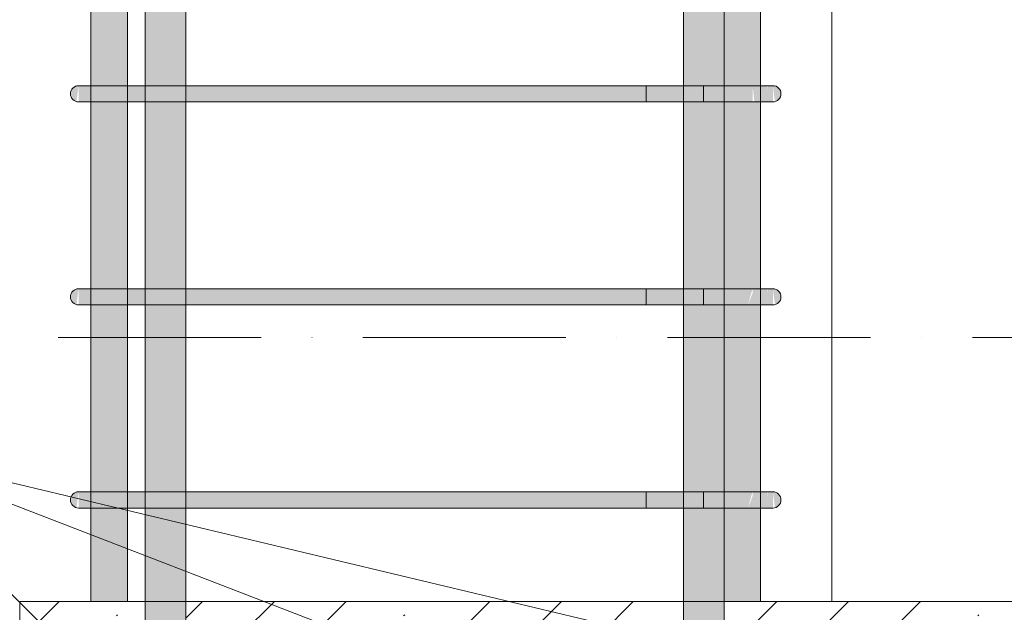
# Model space of a CAD drawing. Header units: millimetres. Extents: x -25607 to 9385, y 1894 to 10168.
# Tile 91 of 181: x -2381 to -1896, y 5865 to 6156. Entities that reach past the tile are written whole.
import ezdxf

# ---------------------------------------------------------------- set-up
doc = ezdxf.new("R2010")
doc.units = ezdxf.units.MM
doc.linetypes.add('Čerchovaná', pattern=[150, 100, -25, 0, -25])
for name, color, linetype, lineweight in [('A-FLOR-LEVL', 51, 'Continuous', 5), ('S-BEAM', 12, 'Continuous', 9), ('S-COLS', 52, 'Continuous', 9), ('S-RBAR', 171, 'Continuous', 5), ('S-RBAR-IDEN', 171, 'Continuous', 5)]:
    doc.layers.add(name, color=color, linetype=linetype, lineweight=lineweight)

msp = doc.modelspace()

# ---------------------------------------------------------------- hatches: boundary and pattern name
at = {"layer": 'S-BEAM', "lineweight": 5}
h = msp.add_hatch(dxfattribs=at)
h.set_pattern_fill('FP_2', color=256, style=0, pattern_type=2)
h.set_pattern_definition([(45, (2996.86, 5500.453), (-35.35534, 35.35534), []), (45, (3032.214, 5500.453), (-17.67767, 53.033), [25, -12.5, 0.8382, -11.662])])
h.paths.add_polyline_path([(-2380.56, 5620), (-2318.77, 5620), (-2318.77, 5645), (-2325.56, 5645), (-2333.32, 5646.02), (-2340.56, 5649.02), (-2346.77, 5653.79), (-2351.89, 5660.86), (-2354.54, 5667.24), (-2355.56, 5675), (-2355.56, 5815), (-2354.54, 5822.76), (-2351.54, 5830), (-2346.77, 5836.21), (-2339.7, 5841.34), (-2333.32, 5843.98), (-2325.56, 5845), (-2318.77, 5845), (-2318.77, 5870), (-2380.56, 5870), (-2380.56, 5638.42)])
h.paths.add_polyline_path([(-2298.77, 5620), (-2053.61, 5620), (-2053.61, 5645), (-2298.77, 5645), (-2298.77, 5638.42)])
h.paths.add_polyline_path([(-2033.61, 5620), (-1880.56, 5620), (-1880.56, 5645), (-1881.85, 5645.17), (-1883.06, 5645.67), (-1884.09, 5646.46), (-1884.89, 5647.5), (-1885.39, 5648.71), (-1880.56, 5649.34), (-1880.56, 5650), (-1885.56, 5650), (-1885.56, 5657.64), (-1905.56, 5657.64), (-1905.56, 5675), (-1906.58, 5667.24), (-1909.58, 5660), (-1914.34, 5653.79), (-1921.42, 5648.66), (-1927.79, 5646.02), (-1935.56, 5645), (-2033.61, 5645), (-2033.61, 5638.42)])
h.paths.add_polyline_path([(-2053.61, 5655), (-2053.61, 5679.45), (-2298.77, 5679.45), (-2298.77, 5655), (-2095.58, 5655)])
h.paths.add_polyline_path([(-2318.77, 5655), (-2318.77, 5679.45), (-2345.56, 5679.45), (-2345.56, 5675), (-2344.88, 5669.82), (-2342.88, 5665), (-2339.7, 5660.86), (-2335.56, 5657.68), (-2330.73, 5655.68), (-2325.56, 5655)])
h.paths.add_polyline_path([(-1992.13, 5655), (-1957.98, 5655), (-1982.43, 5679.45), (-2033.61, 5679.45), (-2033.61, 5655), (-2007.78, 5655)])
h.paths.add_polyline_path([(-1935.56, 5655), (-1930.38, 5655.68), (-1925.56, 5657.68), (-1921.42, 5660.86), (-1918.24, 5665), (-1916.24, 5669.82), (-1915.56, 5675), (-1916.24, 5679.45), (-1968.29, 5679.45), (-1949.7, 5660.86), (-1945.56, 5657.68), (-1940.73, 5655.68)])
h.paths.add_polyline_path([(-1905.56, 5679.64), (-1885.56, 5679.88), (-1885.56, 5680.3), (-1905.56, 5680.18)])
h.paths.add_polyline_path([(-1885.56, 5705.3), (-1885.56, 5782.8), (-1905.56, 5782.8), (-1905.56, 5705.3)])
h.paths.add_polyline_path([(-2271.19, 5705.3), (-2053.61, 5705.3), (-2053.61, 5782.8), (-2298.77, 5782.8), (-2298.77, 5705.3)])
h.paths.add_polyline_path([(-2033.61, 5705.3), (-1937.58, 5705.3), (-1956.77, 5724.5), (-1949.7, 5731.57), (-1923.43, 5705.3), (-1915.56, 5705.3), (-1915.56, 5782.8), (-2033.61, 5782.8), (-2033.61, 5749.28)])
h.paths.add_polyline_path([(-2318.77, 5705.3), (-2318.77, 5782.8), (-2345.56, 5782.8), (-2345.56, 5705.3)])
h.paths.add_polyline_path([(-1919.98, 5807.8), (-1915.56, 5807.8), (-1915.56, 5815), (-1916.24, 5820.18), (-1918.24, 5825), (-1921.42, 5829.14), (-1925.81, 5832.43), (-1930.38, 5834.32), (-1935.56, 5835), (-2033.61, 5835), (-2033.61, 5807.8), (-1920.56, 5807.8)])
h.paths.add_polyline_path([(-2318.77, 5807.8), (-2318.77, 5835), (-2325.56, 5835), (-2330.73, 5834.32), (-2335.56, 5832.32), (-2339.7, 5829.14), (-2342.88, 5825), (-2344.88, 5820.18), (-2345.56, 5815), (-2345.56, 5807.8), (-2344.88, 5807.8)])
h.paths.add_polyline_path([(-2053.61, 5807.8), (-2053.61, 5835), (-2298.77, 5835), (-2298.77, 5807.8), (-2095.58, 5807.8)])
h.paths.add_polyline_path([(-1905.56, 5815), (-1905.56, 5832.8), (-1885.56, 5832.8), (-1885.39, 5840), (-1880.56, 5840), (-1880.56, 5840.66), (-1885.39, 5841.29), (-1884.89, 5842.5), (-1884.09, 5843.54), (-1883.06, 5844.33), (-1881.85, 5844.83), (-1880.56, 5845), (-1880.56, 5870), (-2033.61, 5870), (-2033.61, 5845), (-1935.56, 5845), (-1927.79, 5843.98), (-1919.98, 5840.54), (-1914.34, 5836.21), (-1909.22, 5829.14), (-1906.58, 5822.76), (-1906.24, 5820.18)])
h.paths.add_polyline_path([(-2298.77, 5845), (-2053.61, 5845), (-2053.61, 5870), (-2298.77, 5870), (-2298.77, 5860.14)])
at = {"layer": 'S-RBAR'}
h = msp.add_hatch(color=256, dxfattribs=at)
h.paths.add_polyline_path([(-2345.51, 5870), (-2327.51, 5870), (-2327.51, 5916), (-2345.51, 5916), (-2345.51, 5915.57)])
h.paths.add_polyline_path([(-2345.51, 5924), (-2327.51, 5924), (-2327.51, 6016), (-2345.51, 6016), (-2345.51, 5943.29)])
h.paths.add_polyline_path([(-2345.51, 6024), (-2327.51, 6024), (-2327.51, 6116), (-2345.51, 6116), (-2345.51, 6026.43)])
h.paths.add_polyline_path([(-2345.51, 6124), (-2327.51, 6124), (-2327.51, 6216), (-2345.51, 6216), (-2345.51, 6137.3)])
h.paths.add_polyline_path([(-2327.51, 6224), (-2327.51, 6316), (-2345.51, 6316), (-2345.51, 6224), (-2331.56, 6224)])
h.paths.add_polyline_path([(-2345.51, 6324), (-2327.51, 6324), (-2327.51, 6416), (-2345.51, 6416), (-2345.51, 6331.3)])
h.paths.add_polyline_path([(-2345.51, 6424), (-2327.51, 6424), (-2327.51, 6516), (-2345.51, 6516), (-2345.51, 6442.17)])
h.paths.add_polyline_path([(-2345.51, 6524), (-2327.51, 6524), (-2327.51, 6616), (-2345.51, 6616), (-2345.51, 6525.31)])
h.paths.add_polyline_path([(-2345.51, 6624), (-2327.51, 6624), (-2327.51, 6716), (-2345.51, 6716), (-2345.51, 6636.17)])
h.paths.add_polyline_path([(-2345.51, 6724), (-2327.51, 6724), (-2327.51, 6816), (-2345.51, 6816), (-2345.51, 6747.04)])
h.paths.add_polyline_path([(-2339.21, 6824), (-2327.51, 6824), (-2327.51, 6916), (-2345.51, 6916), (-2345.51, 6824), (-2342.46, 6824)])
h.paths.add_polyline_path([(-2345.51, 6924), (-2327.51, 6924), (-2327.51, 7016), (-2345.51, 7016), (-2345.51, 6968.76)])
h.paths.add_polyline_path([(-2345.51, 7024), (-2327.51, 7024.19), (-2327.51, 7116), (-2345.51, 7116), (-2345.51, 7024.19)])
h.paths.add_polyline_path([(-2345.51, 7124), (-2327.51, 7124), (-2327.51, 7216), (-2345.51, 7216), (-2345.51, 7135.05)])
h.paths.add_polyline_path([(-2327.51, 7224), (-2327.51, 7316), (-2345.51, 7316), (-2345.51, 7224), (-2331.56, 7224)])
h.paths.add_polyline_path([(-2345.51, 7324), (-2327.51, 7324), (-2327.51, 7416), (-2345.51, 7416), (-2345.51, 7356.78)])
h.paths.add_polyline_path([(-2345.51, 7424), (-2327.51, 7424), (-2327.51, 7516), (-2345.51, 7516), (-2345.51, 7439.92)])
h.paths.add_polyline_path([(-2327.51, 7524), (-2327.51, 7616), (-2345.51, 7616), (-2345.51, 7524), (-2331.56, 7524)])
h.paths.add_polyline_path([(-2345.51, 7624), (-2327.51, 7624), (-2327.51, 7716), (-2345.51, 7716), (-2345.51, 7633.93)])
h.paths.add_polyline_path([(-2331.56, 7724), (-2327.51, 7724), (-2327.51, 7816), (-2345.51, 7816), (-2345.51, 7724), (-2335.38, 7724)])
h.paths.add_polyline_path([(-2345.51, 7824), (-2327.51, 7824), (-2327.51, 7916), (-2345.51, 7916), (-2345.51, 7855.65)])
h.paths.add_polyline_path([(-2339.21, 7924), (-2327.51, 7924), (-2327.51, 8016), (-2345.51, 8016), (-2345.51, 7924), (-2342.46, 7924)])
h.paths.add_polyline_path([(-2327.51, 8024), (-2327.51, 8116), (-2345.51, 8116), (-2345.51, 8024), (-2331.56, 8024)])
h.paths.add_polyline_path([(-2345.51, 8124), (-2327.51, 8124), (-2327.51, 8216), (-2345.51, 8215.95), (-2345.51, 8132.81)])
h.paths.add_polyline_path([(-2345.51, 8224), (-2327.51, 8224), (-2327.51, 8316), (-2345.51, 8316), (-2345.51, 8243.67)])
h.paths.add_polyline_path([(-2345.51, 8324), (-2327.51, 8324), (-2327.51, 8416), (-2345.51, 8416), (-2345.51, 8326.82)])
h.paths.add_polyline_path([(-2345.51, 8424), (-2327.51, 8424), (-2327.51, 8516), (-2345.51, 8516), (-2345.51, 8437.68)])
h.paths.add_polyline_path([(-2331.56, 8524), (-2327.51, 8524), (-2327.51, 8616), (-2345.51, 8616), (-2345.51, 8524), (-2335.38, 8524)])
h.paths.add_polyline_path([(-2339.21, 8624), (-2327.51, 8624), (-2327.51, 8660), (-2345.51, 8660), (-2345.51, 8624), (-2342.46, 8624)])
h = msp.add_hatch(color=256, dxfattribs=at)
h.paths.add_polyline_path([(-2033.61, 5870), (-2015.61, 5870), (-2015.9, 5916), (-2033.61, 5916), (-2033.61, 5915.57)])
h.paths.add_polyline_path([(-2024.56, 5924), (-2015.61, 5924), (-2015.9, 6016), (-2033.61, 6016), (-2033.38, 5924), (-2025.73, 5924)])
h.paths.add_polyline_path([(-2021.9, 6024), (-2015.61, 6024), (-2015.9, 6116), (-2033.61, 6116), (-2033.38, 6024), (-2024.56, 6024)])
h.paths.add_polyline_path([(-2024.56, 6124), (-2015.61, 6124), (-2015.9, 6216), (-2033.61, 6216), (-2033.38, 6124), (-2025.73, 6124)])
h.paths.add_polyline_path([(-2033.61, 6224), (-2015.61, 6224), (-2015.9, 6316), (-2033.61, 6316), (-2033.61, 6248.16)])
h.paths.add_polyline_path([(-2021.9, 6324), (-2015.61, 6324), (-2015.9, 6416), (-2033.61, 6416), (-2033.38, 6324), (-2024.56, 6324)])
h.paths.add_polyline_path([(-2021.9, 6424), (-2015.61, 6424), (-2015.9, 6516), (-2033.61, 6516), (-2033.38, 6424), (-2024.56, 6424)])
h.paths.add_polyline_path([(-2021.9, 6524), (-2015.61, 6524), (-2015.9, 6616), (-2033.61, 6616), (-2033.38, 6524), (-2024.56, 6524)])
h.paths.add_polyline_path([(-2021.9, 6624), (-2015.61, 6624), (-2015.9, 6716), (-2033.61, 6716), (-2033.38, 6624), (-2024.56, 6624)])
h.paths.add_polyline_path([(-2033.61, 6724), (-2015.61, 6724), (-2015.9, 6816), (-2033.61, 6816), (-2033.61, 6747.04)])
h.paths.add_polyline_path([(-2033.61, 6824), (-2015.61, 6824), (-2015.9, 6916), (-2033.61, 6916), (-2033.61, 6830.18)])
h.paths.add_polyline_path([(-2021.9, 6924), (-2015.61, 6924), (-2015.9, 7016), (-2033.61, 7016), (-2033.38, 6924), (-2024.56, 6924)])
h.paths.add_polyline_path([(-2021.9, 7024), (-2015.61, 7024.19), (-2015.9, 7116), (-2033.61, 7116), (-2033.38, 7024), (-2024.56, 7024)])
h.paths.add_polyline_path([(-2021.9, 7124), (-2015.61, 7124), (-2015.9, 7216), (-2033.61, 7216), (-2033.38, 7124), (-2024.56, 7124)])
h.paths.add_polyline_path([(-2033.61, 7224), (-2015.61, 7224), (-2015.9, 7316), (-2033.61, 7316), (-2033.61, 7245.91)])
h.paths.add_polyline_path([(-2024.56, 7324), (-2015.61, 7324), (-2015.9, 7416), (-2033.61, 7416), (-2033.38, 7324), (-2025.73, 7324)])
h.paths.add_polyline_path([(-2024.56, 7424), (-2015.61, 7424), (-2015.9, 7516), (-2033.61, 7516), (-2033.38, 7424), (-2025.73, 7424)])
h.paths.add_polyline_path([(-2033.61, 7524), (-2015.61, 7524), (-2015.9, 7616), (-2033.61, 7616), (-2033.61, 7550.78)])
h.paths.add_polyline_path([(-2024.56, 7624), (-2015.61, 7624), (-2015.9, 7716), (-2033.61, 7716), (-2033.38, 7624), (-2025.73, 7624)])
h.paths.add_polyline_path([(-2033.61, 7724), (-2015.61, 7724), (-2015.9, 7816), (-2033.61, 7816), (-2033.61, 7744.79)])
h.paths.add_polyline_path([(-2021.9, 7824), (-2015.61, 7824), (-2015.9, 7916), (-2032.56, 7916), (-2032.56, 7882.8), (-2033.61, 7882.8), (-2033.38, 7824), (-2024.56, 7824)])
h.paths.add_polyline_path([(-2019.56, 7924), (-2015.61, 7924), (-2015.9, 8016), (-2032.56, 8016), (-2032.56, 7924), (-2021.9, 7924)])
h.paths.add_polyline_path([(-2032.56, 8024), (-2015.61, 8024), (-2015.9, 8116), (-2032.56, 8116), (-2032.56, 8049.66)])
h.paths.add_polyline_path([(-2019.56, 8124), (-2015.61, 8124), (-2015.9, 8216), (-2032.56, 8215.95), (-2032.56, 8124), (-2021.9, 8124)])
h.paths.add_polyline_path([(-2019.56, 8224), (-2015.61, 8224), (-2015.9, 8316), (-2032.56, 8316), (-2032.56, 8224), (-2021.9, 8224)])
h.paths.add_polyline_path([(-2019.56, 8324), (-2015.61, 8324), (-2015.9, 8416), (-2032.56, 8416), (-2032.56, 8324), (-2021.9, 8324)])
h.paths.add_polyline_path([(-2019.56, 8424), (-2015.61, 8424), (-2015.9, 8516), (-2032.56, 8516), (-2032.56, 8424), (-2021.9, 8424)])
h.paths.add_polyline_path([(-2032.56, 8524), (-2015.61, 8524), (-2015.9, 8616), (-2032.56, 8616), (-2032.56, 8548.54)])
h.paths.add_polyline_path([(-2019.56, 8624), (-2015.61, 8624), (-2015.61, 8660), (-2032.56, 8660), (-2032.56, 8624), (-2021.9, 8624)])
h = msp.add_hatch(color=256, dxfattribs=at)
h.paths.add_polyline_path([(-2315.09, 4820), (-2298.77, 4820), (-2298.77, 4902.96), (-2318.77, 4902.96), (-2318.77, 4820)])
h.paths.add_polyline_path([(-2318.77, 4910.96), (-2298.77, 4910.96), (-2298.77, 5001.96), (-2318.77, 5001.96), (-2318.77, 4917.82)])
h.paths.add_polyline_path([(-2298.77, 5009.96), (-2298.77, 5100.97), (-2318.77, 5100.97), (-2318.77, 5009.96), (-2315.09, 5009.96)])
h.paths.add_polyline_path([(-2298.77, 5108.97), (-2298.77, 5199.98), (-2318.77, 5199.98), (-2318.77, 5108.97), (-2315.09, 5108.97)])
h.paths.add_polyline_path([(-2318.77, 5207.98), (-2298.77, 5207.98), (-2298.77, 5298.98), (-2318.77, 5298.98), (-2318.77, 5222.69)])
h.paths.add_polyline_path([(-2318.77, 5306.98), (-2298.77, 5306.98), (-2298.77, 5397.99), (-2318.77, 5397.99), (-2318.77, 5361.26)])
h.paths.add_polyline_path([(-2318.77, 5405.99), (-2298.77, 5405.99), (-2298.77, 5496.99), (-2318.77, 5496.99), (-2318.77, 5416.7)])
h.paths.add_polyline_path([(-2315.09, 5504.99), (-2298.77, 5504.99), (-2298.77, 5596), (-2318.77, 5596), (-2318.77, 5504.99)])
h.paths.add_polyline_path([(-2318.77, 5604), (-2298.77, 5604), (-2298.77, 5645), (-2318.77, 5645), (-2318.77, 5610.7)])
h.paths.add_polyline_path([(-2298.77, 5655), (-2298.77, 5680.3), (-2318.77, 5680.3), (-2318.77, 5655), (-2315.09, 5655)])
h.paths.add_polyline_path([(-2318.77, 5705.3), (-2298.77, 5705.3), (-2298.77, 5782.8), (-2318.77, 5782.8), (-2318.77, 5749.28)])
h.paths.add_polyline_path([(-2318.77, 5807.8), (-2298.77, 5807.8), (-2298.77, 5835), (-2318.77, 5835), (-2318.77, 5832.43)])
h.paths.add_polyline_path([(-2298.77, 5845), (-2298.77, 5916), (-2318.77, 5916), (-2318.77, 5845), (-2315.09, 5845)])
h.paths.add_polyline_path([(-2318.77, 5924), (-2298.77, 5924), (-2298.77, 6016), (-2318.77, 6016), (-2318.77, 5943.29)])
h.paths.add_polyline_path([(-2298.77, 6024), (-2298.77, 6116), (-2318.77, 6116), (-2318.77, 6024), (-2315.09, 6024)])
h.paths.add_polyline_path([(-2298.77, 6124), (-2298.77, 6216), (-2318.77, 6216), (-2318.77, 6124), (-2315.09, 6124)])
h.paths.add_polyline_path([(-2318.77, 6224), (-2298.77, 6224), (-2298.77, 6316), (-2318.77, 6316), (-2318.77, 6248.16)])
h.paths.add_polyline_path([(-2298.77, 6324), (-2298.77, 6416), (-2318.77, 6416), (-2318.77, 6324), (-2315.09, 6324)])
h.paths.add_polyline_path([(-2298.77, 6424), (-2298.77, 6516), (-2318.77, 6516), (-2318.77, 6424), (-2315.09, 6424)])
h.paths.add_polyline_path([(-2318.77, 6524), (-2298.77, 6524), (-2298.77, 6616), (-2318.77, 6616), (-2318.77, 6525.31)])
h.paths.add_polyline_path([(-2318.77, 6624), (-2298.77, 6624), (-2298.77, 6670), (-2318.77, 6670), (-2318.77, 6636.17)])
h = msp.add_hatch(color=256, dxfattribs=at)
h.paths.add_polyline_path([(-2033.61, 4820), (-2033.61, 4902.96), (-2053.61, 4902.96), (-2053.61, 4820), (-2051.68, 4820)])
h.paths.add_polyline_path([(-2043.7, 4910.96), (-2033.61, 4910.96), (-2033.61, 5001.96), (-2053.61, 5001.96), (-2053.61, 4910.96), (-2051.68, 4910.96)])
h.paths.add_polyline_path([(-2037.21, 5009.96), (-2033.61, 5009.96), (-2033.61, 5100.97), (-2053.61, 5100.97), (-2053.61, 5009.96), (-2040.46, 5009.96)])
h.paths.add_polyline_path([(-2043.7, 5108.97), (-2033.61, 5108.97), (-2033.61, 5199.98), (-2053.61, 5199.98), (-2053.61, 5108.97), (-2051.68, 5108.97)])
h.paths.add_polyline_path([(-2053.61, 5207.98), (-2033.61, 5207.98), (-2033.61, 5298.98), (-2053.61, 5298.98), (-2053.61, 5250.4)])
h.paths.add_polyline_path([(-2053.61, 5306.98), (-2033.61, 5306.98), (-2033.61, 5397.99), (-2053.61, 5397.99), (-2053.61, 5361.26)])
h.paths.add_polyline_path([(-2043.7, 5405.99), (-2033.61, 5405.99), (-2033.61, 5496.99), (-2053.61, 5496.99), (-2053.61, 5405.99), (-2051.68, 5405.99)])
h.paths.add_polyline_path([(-2051.68, 5504.99), (-2033.61, 5504.99), (-2033.61, 5596), (-2053.61, 5596), (-2053.61, 5504.99)])
h.paths.add_polyline_path([(-2037.21, 5604), (-2033.61, 5604), (-2033.61, 5645), (-2053.61, 5645), (-2053.61, 5604), (-2040.46, 5604)])
h.paths.add_polyline_path([(-2053.61, 5655), (-2033.61, 5655), (-2033.61, 5680.3), (-2053.61, 5680.3)])
h.paths.add_polyline_path([(-2033.61, 5705.3), (-2033.61, 5782.8), (-2053.61, 5782.8), (-2053.61, 5705.3)])
h.paths.add_polyline_path([(-2033.61, 5807.8), (-2033.61, 5835), (-2053.61, 5835), (-2053.61, 5807.8)])
h.paths.add_polyline_path([(-2053.61, 5845), (-2033.61, 5845), (-2033.61, 5916), (-2053.61, 5916), (-2053.61, 5860.14)])
h.paths.add_polyline_path([(-2040.46, 5924), (-2033.61, 5924), (-2033.61, 6016), (-2053.61, 6016), (-2053.61, 5924), (-2043.7, 5924)])
h.paths.add_polyline_path([(-2040.46, 6024), (-2033.61, 6024), (-2033.61, 6116), (-2053.61, 6116), (-2053.61, 6024), (-2043.7, 6024)])
h.paths.add_polyline_path([(-2043.7, 6124), (-2033.61, 6124), (-2033.61, 6216), (-2053.61, 6216), (-2053.61, 6124), (-2051.68, 6124)])
h.paths.add_polyline_path([(-2051.68, 6224), (-2033.61, 6224), (-2033.61, 6316), (-2053.61, 6316), (-2053.61, 6224)])
h.paths.add_polyline_path([(-2037.21, 6324), (-2033.61, 6324), (-2033.61, 6416), (-2053.61, 6416), (-2053.61, 6324), (-2040.46, 6324)])
h.paths.add_polyline_path([(-2037.21, 6424), (-2033.61, 6424), (-2033.61, 6516), (-2053.61, 6516), (-2053.61, 6424), (-2040.46, 6424)])
h.paths.add_polyline_path([(-2043.7, 6524), (-2033.61, 6524), (-2033.61, 6616), (-2053.61, 6616), (-2053.61, 6524), (-2051.68, 6524)])
h.paths.add_polyline_path([(-2037.21, 6624), (-2033.61, 6624), (-2033.61, 6670), (-2053.61, 6670), (-2053.61, 6624), (-2040.46, 6624)])
for points in [[(-2352.59, 6116.14), (-2351.56, 6124), (-2353.56, 6123.46), (-2355.02, 6122), (-2355.56, 6120), (-2355.02, 6118), (-2353.56, 6116.54)], [(-2350.8, 6116), (-2331.56, 6116), (-2331.56, 6124), (-2351.56, 6124), (-2351.56, 6116)], [(-2051.68, 6116), (-2029.56, 6116), (-2029.56, 6124), (-2331.56, 6124), (-2331.56, 6116), (-2095.58, 6116)], [(-2008.52, 6116.14), (-2007.56, 6116.54), (-2006.09, 6118), (-2005.56, 6120), (-2006.09, 6122), (-2007.78, 6123.56), (-2009.56, 6124), (-2008.9, 6118.96)], [(-2352.59, 6016.14), (-2351.56, 6024), (-2353.56, 6023.46), (-2355.02, 6022), (-2355.56, 6020), (-2355.02, 6018), (-2353.56, 6016.54)], [(-2350.8, 6016), (-2331.56, 6016), (-2331.56, 6024), (-2351.56, 6024), (-2351.56, 6016)], [(-2051.68, 6016), (-2029.56, 6016), (-2029.56, 6024), (-2331.56, 6024), (-2331.56, 6016), (-2095.58, 6016)], [(-2008.52, 6016.14), (-2007.56, 6016.54), (-2006.09, 6018), (-2005.56, 6020), (-2006.09, 6022), (-2007.78, 6023.56), (-2009.56, 6024), (-2008.9, 6018.96)], [(-2352.59, 5916.14), (-2351.56, 5924), (-2353.56, 5923.46), (-2355.02, 5922), (-2355.56, 5920), (-2355.02, 5918), (-2353.56, 5916.54)], [(-2350.8, 5916), (-2331.56, 5916), (-2331.56, 5924), (-2351.56, 5924), (-2351.56, 5916)], [(-2051.68, 5916), (-2029.56, 5916), (-2029.56, 5924), (-2331.56, 5924), (-2331.56, 5916), (-2095.58, 5916)], [(-2008.52, 5916.14), (-2007.56, 5916.54), (-2006.09, 5918), (-2005.56, 5920), (-2006.09, 5922), (-2007.78, 5923.56), (-2009.56, 5924), (-2008.9, 5918.96)]]:
    msp.add_hatch(color=256, dxfattribs=at).paths.add_polyline_path(points)
h = msp.add_hatch(color=256, dxfattribs=at)
h.paths.add_polyline_path([(-2009.56, 6124), (-2010.24, 6116), (-2009.56, 6116.14), (-2009.56, 6121.04)])
h.paths.add_polyline_path([(-2015.42, 6116), (-2013.48, 6124), (-2018.32, 6124), (-2018.66, 6116)])
h.paths.add_polyline_path([(-2010.77, 6116), (-2010.24, 6121.32), (-2009.56, 6124), (-2011.96, 6124), (-2012.83, 6119.58), (-2015.42, 6116), (-2011.08, 6116)])
h.paths.add_polyline_path([(-2029.56, 6116), (-2021.9, 6116), (-2020.58, 6124), (-2029.56, 6124)])
h.paths.add_polyline_path([(-2021.9, 6116), (-2019.56, 6116), (-2019.56, 6121.79)])
h = msp.add_hatch(color=256, dxfattribs=at)
h.paths.add_polyline_path([(-2010.77, 6116), (-2010.23, 6116.14), (-2009.56, 6124), (-2010.57, 6120.02)])
h.paths.add_polyline_path([(-2018.66, 6116), (-2018.32, 6124), (-2020.58, 6124), (-2021.9, 6116), (-2019.36, 6122.27)])
h.paths.add_polyline_path([(-2015.42, 6116), (-2012.53, 6119.98), (-2012.24, 6124), (-2013.48, 6124)])
h = msp.add_hatch(color=256, dxfattribs=at)
h.paths.add_polyline_path([(-2009.56, 6024), (-2010.24, 6016), (-2009.56, 6016.14), (-2009.56, 6021.04)])
h.paths.add_polyline_path([(-2015.42, 6016), (-2013.48, 6024), (-2018.32, 6024), (-2018.66, 6016)])
h.paths.add_polyline_path([(-2010.77, 6016), (-2010.24, 6021.32), (-2009.56, 6024), (-2011.96, 6024), (-2012.83, 6019.58), (-2015.42, 6016), (-2011.08, 6016)])
h.paths.add_polyline_path([(-2021.9, 6016), (-2019.56, 6016), (-2019.56, 6021.79)])
h.paths.add_polyline_path([(-2029.56, 6016), (-2021.9, 6016), (-2020.58, 6024), (-2029.56, 6024)])
h = msp.add_hatch(color=256, dxfattribs=at)
h.paths.add_polyline_path([(-2010.77, 6016), (-2010.23, 6016.14), (-2009.56, 6024), (-2010.57, 6020.02)])
h.paths.add_polyline_path([(-2019.56, 6024), (-2019.56, 6021.79), (-2019.56, 6016), (-2018.66, 6016), (-2018.32, 6024), (-2018.66, 6024)])
h.paths.add_polyline_path([(-2021.9, 6016), (-2019.56, 6024), (-2020.58, 6024)])
h.paths.add_polyline_path([(-2015.42, 6016), (-2012.53, 6019.98), (-2012.24, 6024), (-2013.48, 6024)])
h = msp.add_hatch(color=256, dxfattribs=at)
h.paths.add_polyline_path([(-2009.56, 5924), (-2010.24, 5916), (-2009.56, 5916.14), (-2009.56, 5921.04)])
h.paths.add_polyline_path([(-2015.42, 5916), (-2013.48, 5924), (-2018.32, 5924), (-2018.66, 5916)])
h.paths.add_polyline_path([(-2010.77, 5916), (-2010.24, 5921.32), (-2009.56, 5924), (-2011.96, 5924), (-2012.83, 5919.58), (-2015.42, 5916), (-2011.08, 5916)])
h.paths.add_polyline_path([(-2021.9, 5916), (-2019.56, 5916), (-2019.56, 5921.79)])
h.paths.add_polyline_path([(-2029.56, 5916), (-2021.9, 5916), (-2020.58, 5924), (-2029.56, 5924)])
h = msp.add_hatch(color=256, dxfattribs=at)
h.paths.add_polyline_path([(-2010.77, 5916), (-2010.23, 5916.14), (-2009.56, 5924), (-2010.57, 5920.02)])
h.paths.add_polyline_path([(-2019.56, 5924), (-2019.56, 5921.79), (-2019.56, 5916), (-2018.66, 5916), (-2018.32, 5924), (-2018.66, 5924)])
h.paths.add_polyline_path([(-2021.9, 5916), (-2019.56, 5924), (-2020.58, 5924)])
h.paths.add_polyline_path([(-2015.42, 5916), (-2012.53, 5919.98), (-2012.24, 5924), (-2013.48, 5924)])

# ---------------------------------------------------------------- linework, layer by layer
at = {"layer": 'A-FLOR-LEVL', "linetype": 'Čerchovaná'}
msp.add_line((-3262.19, 6000), (9255.9, 6000), dxfattribs=at)
at = {"layer": 'S-BEAM', "lineweight": 18}
for p, q in [((-2380.56, 5870), (-2380.56, 5620)), ((-1880.56, 5870), (-2380.56, 5870))]:
    msp.add_line(p, q, dxfattribs=at)
at = {"layer": 'S-BEAM'}
for p, q in [((-1980.56, 5870), (-2380.56, 5870)), ((4009.44, 5870), (-1980.56, 5870))]:
    msp.add_line(p, q, dxfattribs=at)
at = {"layer": 'S-COLS'}
msp.add_line((-1980.56, 8670), (-1980.56, 5870), dxfattribs=at)
msp.add_line((-1980.56, 8670), (-1980.56, 5870), dxfattribs=at)
at = {"layer": 'S-RBAR'}
for p, q in [((-2345.51, 5870), (-2345.51, 8660)), ((-2345.51, 5870), (-2345.51, 8660)), ((-2327.51, 5870), (-2327.51, 8660)), ((-2327.51, 5870), (-2327.51, 8660)), ((-2033.61, 5870), (-2033.61, 8660)), ((-2033.61, 5870), (-2033.61, 8660)), ((-2015.61, 5870), (-2015.61, 8660)), ((-2015.61, 5870), (-2015.61, 8660)), ((-2318.77, 4820), (-2318.77, 6670)), ((-2318.77, 4820), (-2318.77, 6670)), ((-2298.77, 4820), (-2298.77, 6670)), ((-2298.77, 4820), (-2298.77, 6670)), ((-2053.61, 4820), (-2053.61, 6670)), ((-2053.61, 4820), (-2053.61, 6670)), ((-2033.61, 4820), (-2033.61, 6670)), ((-2033.61, 4820), (-2033.61, 6670)), ((-2331.56, 6124), (-2351.56, 6124)), ((-2331.56, 6124), (-2351.56, 6124)), ((-2029.56, 6124), (-2331.56, 6124)), ((-2331.56, 6124), (-2029.56, 6124)), ((-2071.98, 6124), (-2043.7, 6124)), ((-2071.98, 6116), (-2071.98, 6124)), ((-2009.56, 6124), (-2043.7, 6124)), ((-2015.42, 6124), (-2043.7, 6124)), ((-2043.7, 6124), (-2043.7, 6116)), ((-2009.56, 6124), (-2029.56, 6124)), ((-2009.56, 6124), (-2029.56, 6124)), ((-2009.56, 6124), (-2015.42, 6124)), ((-2331.56, 6116), (-2351.56, 6116)), ((-2331.56, 6116), (-2351.56, 6116)), ((-2029.56, 6116), (-2331.56, 6116)), ((-2331.56, 6116), (-2029.56, 6116)), ((-2071.98, 6116), (-2043.7, 6116)), ((-2009.56, 6116), (-2043.7, 6116)), ((-2015.42, 6116), (-2043.7, 6116)), ((-2009.56, 6116), (-2029.56, 6116)), ((-2015.42, 6116), (-2029.56, 6116)), ((-2010.24, 6116), (-2015.42, 6116)), ((-2010.24, 6116), (-2015.42, 6116)), ((-2331.56, 6024), (-2351.56, 6024)), ((-2331.56, 6024), (-2351.56, 6024)), ((-2029.56, 6024), (-2331.56, 6024)), ((-2331.56, 6024), (-2029.56, 6024)), ((-2071.98, 6024), (-2043.7, 6024)), ((-2071.98, 6016), (-2071.98, 6024)), ((-2009.56, 6024), (-2043.7, 6024)), ((-2015.42, 6024), (-2043.7, 6024)), ((-2043.7, 6024), (-2043.7, 6016)), ((-2009.56, 6024), (-2029.56, 6024)), ((-2009.56, 6024), (-2029.56, 6024)), ((-2009.56, 6024), (-2015.42, 6024)), ((-2331.56, 6016), (-2351.56, 6016)), ((-2331.56, 6016), (-2351.56, 6016)), ((-2029.56, 6016), (-2331.56, 6016)), ((-2331.56, 6016), (-2029.56, 6016)), ((-2071.98, 6016), (-2043.7, 6016)), ((-2009.56, 6016), (-2043.7, 6016)), ((-2015.42, 6016), (-2043.7, 6016)), ((-2009.56, 6016), (-2029.56, 6016)), ((-2015.42, 6016), (-2029.56, 6016)), ((-2010.24, 6016), (-2015.42, 6016)), ((-2010.24, 6016), (-2015.42, 6016)), ((-2331.56, 5924), (-2351.56, 5924)), ((-2331.56, 5924), (-2351.56, 5924)), ((-2029.56, 5924), (-2331.56, 5924)), ((-2331.56, 5924), (-2029.56, 5924)), ((-2071.98, 5924), (-2043.7, 5924)), ((-2071.98, 5916), (-2071.98, 5924)), ((-2009.56, 5924), (-2043.7, 5924)), ((-2015.42, 5924), (-2043.7, 5924)), ((-2043.7, 5924), (-2043.7, 5916)), ((-2009.56, 5924), (-2029.56, 5924)), ((-2009.56, 5924), (-2029.56, 5924)), ((-2009.56, 5924), (-2015.42, 5924)), ((-2331.56, 5916), (-2351.56, 5916)), ((-2331.56, 5916), (-2351.56, 5916)), ((-2029.56, 5916), (-2331.56, 5916)), ((-2331.56, 5916), (-2029.56, 5916)), ((-2071.98, 5916), (-2043.7, 5916)), ((-2009.56, 5916), (-2043.7, 5916)), ((-2015.42, 5916), (-2043.7, 5916)), ((-2009.56, 5916), (-2029.56, 5916)), ((-2015.42, 5916), (-2029.56, 5916)), ((-2010.24, 5916), (-2015.42, 5916)), ((-2010.24, 5916), (-2015.42, 5916)), ((-2327.51, 5870), (-2345.51, 5870)), ((-2327.51, 5870), (-2345.51, 5870)), ((-2015.61, 5870), (-2033.61, 5870)), ((-2015.61, 5870), (-2033.61, 5870))]:
    msp.add_line(p, q, dxfattribs=at)
for centre, start, end in [((-2351.56, 6120), 90, 270), ((-2351.56, 6120), 90, 270), ((-2009.56, 6120), 270, 90), ((-2009.56, 6120), 270, 90), ((-2009.56, 6120), 270, 90), ((-2351.56, 6020), 90, 270), ((-2351.56, 6020), 90, 270), ((-2009.56, 6020), 270, 90), ((-2009.56, 6020), 270, 90), ((-2009.56, 6020), 270, 90), ((-2351.56, 5920), 90, 270), ((-2351.56, 5920), 90, 270), ((-2009.56, 5920), 270, 90), ((-2009.56, 5920), 270, 90), ((-2009.56, 5920), 270, 90)]:
    msp.add_arc(centre, 4, start, end, dxfattribs=at)
at = {"layer": 'S-RBAR-IDEN'}
for p in [(-1931.04, 5820.3), (-2131.34, 5820.3), (-2331.64, 5820.3)]:
    msp.add_line(p, (-2456.21, 5945.54), dxfattribs=at)

doc.saveas('drawing.dxf')
